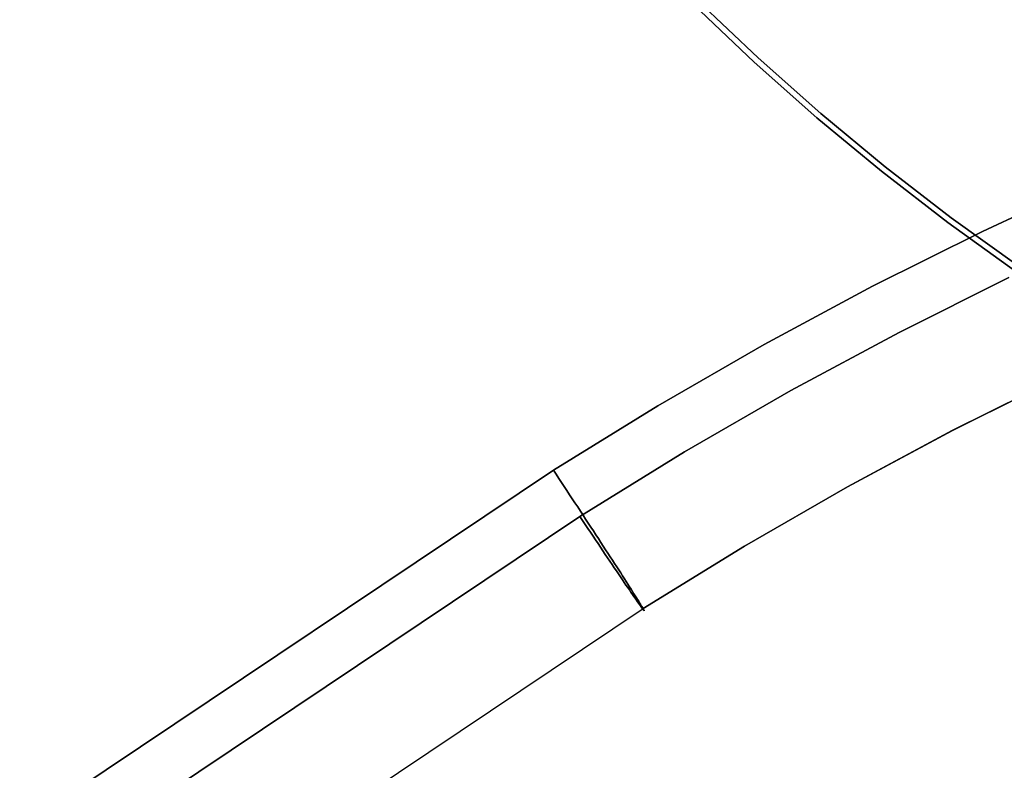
# Model space of a CAD drawing. Header units: millimetres. Extents: x -664 to 605, y -504 to 706.
# Tile 7 of 62: x -166 to -134, y -80 to -56. Entities that reach past the tile are written whole.
import ezdxf

# ---------------------------------------------------------------- set-up
doc = ezdxf.new("R2010")
doc.units = ezdxf.units.MM
doc.layers.add('1', color=7, linetype='Continuous')

# ---------------------------------------------------------------- blocks, each defined once
blk = doc.blocks.new('Bloque 05')
at = {"layer": '1', "color": 29, "true_color": 0x4d342b}
for p, q in [((36.154, -69.216, 633.762), (32.867, -67.07, 633.829)), ((32.867, -67.07, 633.829), (36.154, -69.216, 633.762)), ((39.375, -71.46, 633.718), (36.154, -69.216, 633.762)), ((36.154, -69.216, 633.762), (39.375, -71.46, 633.718)), ((35.1, -70.555, 624.925), (38.321, -72.799, 624.881)), ((38.321, -72.799, 624.881), (35.1, -70.555, 624.925)), ((42.527, -73.8, 633.697), (39.375, -71.46, 633.718)), ((39.375, -71.46, 633.718), (42.527, -73.8, 633.697)), ((38.321, -72.799, 624.881), (41.473, -75.139, 624.86)), ((41.473, -75.139, 624.86), (38.321, -72.799, 624.881)), ((36.181, -75.654, 630.152), (33.058, -73.483, 630.195)), ((36.184, -75.656, 630.152), (33.062, -73.486, 630.195)), ((33.062, -73.486, 630.195), (36.184, -75.656, 630.152)), ((45.607, -76.234, 633.698), (42.527, -73.8, 633.697)), ((42.527, -73.8, 633.697), (45.607, -76.234, 633.698)), ((41.473, -75.139, 624.86), (44.553, -77.573, 624.861)), ((44.553, -77.573, 624.861), (41.473, -75.139, 624.86)), ((39.236, -77.919, 630.13), (36.181, -75.654, 630.152)), ((39.238, -77.92, 630.13), (36.184, -75.656, 630.152)), ((36.184, -75.656, 630.152), (39.238, -77.92, 630.13)), ((48.613, -78.76, 633.723), (45.607, -76.234, 633.698)), ((45.607, -76.234, 633.698), (48.613, -78.76, 633.723)), ((44.553, -77.573, 624.861), (47.559, -80.099, 624.885)), ((47.559, -80.099, 624.885), (44.553, -77.573, 624.861)), ((42.222, -80.275, 630.131), (39.236, -77.919, 630.13)), ((42.223, -80.275, 630.131), (39.238, -77.92, 630.13)), ((39.238, -77.92, 630.13), (42.223, -80.275, 630.131)), ((48.405, -78.991, 633.771), (48.509, -78.875, 633.75)), ((48.509, -78.875, 633.75), (48.405, -78.991, 633.771)), ((48.509, -78.875, 633.75), (48.613, -78.76, 633.723)), ((48.613, -78.76, 633.723), (48.509, -78.875, 633.75)), ((91.92, -117.942, 634.494), (48.613, -78.76, 633.723)), ((48.613, -78.76, 633.723), (91.92, -117.942, 634.494)), ((48.092, -79.341, 633.803), (48.197, -79.224, 633.798)), ((48.197, -79.224, 633.798), (48.092, -79.341, 633.803)), ((48.197, -79.224, 633.798), (48.301, -79.107, 633.787)), ((48.301, -79.107, 633.787), (48.197, -79.224, 633.798)), ((48.301, -79.107, 633.787), (48.405, -78.991, 633.771)), ((48.405, -78.991, 633.771), (48.301, -79.107, 633.787)), ((47.779, -79.693, 633.786), (47.883, -79.576, 633.797)), ((47.883, -79.576, 633.797), (47.779, -79.693, 633.786)), ((47.883, -79.576, 633.797), (47.988, -79.458, 633.803)), ((47.988, -79.458, 633.803), (47.883, -79.576, 633.797)), ((47.988, -79.458, 633.803), (48.092, -79.341, 633.803)), ((48.092, -79.341, 633.803), (47.988, -79.458, 633.803)), ((47.572, -79.925, 633.747), (47.675, -79.809, 633.769)), ((47.675, -79.809, 633.769), (47.572, -79.925, 633.747)), ((47.675, -79.809, 633.769), (47.779, -79.693, 633.786)), ((47.779, -79.693, 633.786), (47.675, -79.809, 633.769)), ((47.266, -80.27, 633.648), (47.367, -80.156, 633.687)), ((47.367, -80.156, 633.687), (47.266, -80.27, 633.648)), ((47.456, -80.213, 624.918), (47.354, -80.327, 624.955)), ((47.354, -80.327, 624.955), (47.456, -80.213, 624.918)), ((47.367, -80.156, 633.687), (47.469, -80.041, 633.719)), ((47.469, -80.041, 633.719), (47.367, -80.156, 633.687)), ((47.559, -80.099, 624.885), (47.456, -80.213, 624.918)), ((47.456, -80.213, 624.918), (47.559, -80.099, 624.885)), ((47.469, -80.041, 633.719), (47.572, -79.925, 633.747)), ((47.572, -79.925, 633.747), (47.469, -80.041, 633.719)), ((47.559, -80.099, 624.885), (90.867, -119.281, 625.657)), ((90.867, -119.281, 625.657), (47.559, -80.099, 624.885)), ((45.136, -82.72, 630.154), (42.222, -80.275, 630.131)), ((45.136, -82.72, 630.154), (42.223, -80.275, 630.131)), ((42.223, -80.275, 630.131), (45.136, -82.72, 630.154)), ((46.969, -80.605, 633.502), (47.067, -80.495, 633.556)), ((47.067, -80.495, 633.556), (46.969, -80.605, 633.502)), ((47.153, -80.55, 625.047), (47.054, -80.66, 625.1)), ((47.054, -80.66, 625.1), (47.153, -80.55, 625.047)), ((47.067, -80.495, 633.556), (47.166, -80.383, 633.605)), ((47.166, -80.383, 633.605), (47.067, -80.495, 633.556)), ((47.253, -80.439, 624.998), (47.153, -80.55, 625.047)), ((47.153, -80.55, 625.047), (47.253, -80.439, 624.998)), ((47.166, -80.383, 633.605), (47.266, -80.27, 633.648)), ((47.266, -80.27, 633.648), (47.166, -80.383, 633.605)), ((47.354, -80.327, 624.955), (47.253, -80.439, 624.998)), ((47.253, -80.439, 624.998), (47.354, -80.327, 624.955)), ((46.685, -80.927, 633.31), (46.778, -80.822, 633.379)), ((46.778, -80.822, 633.379), (46.685, -80.927, 633.31)), ((46.778, -80.822, 633.379), (46.873, -80.714, 633.443)), ((46.873, -80.714, 633.443), (46.778, -80.822, 633.379)), ((46.957, -80.768, 625.159), (46.861, -80.875, 625.222)), ((46.861, -80.875, 625.222), (46.957, -80.768, 625.159)), ((46.873, -80.714, 633.443), (46.969, -80.605, 633.502)), ((46.969, -80.605, 633.502), (46.873, -80.714, 633.443)), ((47.054, -80.66, 625.1), (46.957, -80.768, 625.159)), ((46.957, -80.768, 625.159), (47.054, -80.66, 625.1)), ((46.415, -81.233, 633.073), (46.503, -81.133, 633.157)), ((46.503, -81.133, 633.157), (46.415, -81.233, 633.073)), ((46.503, -81.133, 633.157), (46.593, -81.031, 633.236)), ((46.593, -81.031, 633.236), (46.503, -81.133, 633.157)), ((46.673, -81.083, 625.364), (46.582, -81.184, 625.443)), ((46.582, -81.184, 625.443), (46.673, -81.083, 625.364)), ((46.593, -81.031, 633.236), (46.685, -80.927, 633.31)), ((46.685, -80.927, 633.31), (46.593, -81.031, 633.236)), ((46.766, -80.98, 625.291), (46.673, -81.083, 625.364)), ((46.673, -81.083, 625.364), (46.766, -80.98, 625.291)), ((46.861, -80.875, 625.222), (46.766, -80.98, 625.291)), ((46.766, -80.98, 625.291), (46.861, -80.875, 625.222)), ((46.164, -81.519, 632.796), (46.246, -81.426, 632.893)), ((46.246, -81.426, 632.893), (46.164, -81.519, 632.796)), ((46.319, -81.473, 625.705), (46.235, -81.565, 625.802)), ((46.235, -81.565, 625.802), (46.319, -81.473, 625.705)), ((46.246, -81.426, 632.893), (46.33, -81.331, 632.985)), ((46.33, -81.331, 632.985), (46.246, -81.426, 632.893)), ((46.404, -81.379, 625.613), (46.319, -81.473, 625.705)), ((46.319, -81.473, 625.705), (46.404, -81.379, 625.613)), ((46.33, -81.331, 632.985), (46.415, -81.233, 633.073)), ((46.415, -81.233, 633.073), (46.33, -81.331, 632.985)), ((46.492, -81.283, 625.526), (46.404, -81.379, 625.613)), ((46.404, -81.379, 625.613), (46.492, -81.283, 625.526)), ((46.582, -81.184, 625.443), (46.492, -81.283, 625.526)), ((46.492, -81.283, 625.526), (46.582, -81.184, 625.443)), ((45.863, -81.865, 632.367), (45.935, -81.783, 632.48)), ((45.935, -81.783, 632.48), (45.863, -81.865, 632.367)), ((45.935, -81.783, 632.48), (46.009, -81.698, 632.589)), ((46.009, -81.698, 632.589), (45.935, -81.783, 632.48)), ((46.075, -81.741, 626.007), (45.999, -81.824, 626.116)), ((45.999, -81.824, 626.116), (46.075, -81.741, 626.007)), ((46.009, -81.698, 632.589), (46.085, -81.61, 632.695)), ((46.085, -81.61, 632.695), (46.009, -81.698, 632.589)), ((46.154, -81.654, 625.902), (46.075, -81.741, 626.007)), ((46.075, -81.741, 626.007), (46.154, -81.654, 625.902)), ((46.085, -81.61, 632.695), (46.164, -81.519, 632.796)), ((46.164, -81.519, 632.796), (46.085, -81.61, 632.695)), ((46.235, -81.565, 625.802), (46.154, -81.654, 625.902)), ((46.154, -81.654, 625.902), (46.235, -81.565, 625.802)), ((45.605, -82.163, 631.878), (45.665, -82.093, 632.005)), ((45.665, -82.093, 632.005), (45.605, -82.163, 631.878)), ((45.665, -82.093, 632.005), (45.728, -82.02, 632.129)), ((45.728, -82.02, 632.129), (45.665, -82.093, 632.005)), ((45.786, -82.057, 626.466), (45.72, -82.128, 626.589)), ((45.72, -82.128, 626.589), (45.786, -82.057, 626.466)), ((45.728, -82.02, 632.129), (45.794, -81.944, 632.25)), ((45.794, -81.944, 632.25), (45.728, -82.02, 632.129)), ((45.854, -81.983, 626.345), (45.786, -82.057, 626.466)), ((45.786, -82.057, 626.466), (45.854, -81.983, 626.345)), ((45.794, -81.944, 632.25), (45.863, -81.865, 632.367)), ((45.863, -81.865, 632.367), (45.794, -81.944, 632.25)), ((45.925, -81.905, 626.229), (45.854, -81.983, 626.345)), ((45.854, -81.983, 626.345), (45.925, -81.905, 626.229)), ((45.999, -81.824, 626.116), (45.925, -81.905, 626.229)), ((45.925, -81.905, 626.229), (45.999, -81.824, 626.116)), ((45.351, -82.46, 631.198), (45.395, -82.408, 631.339)), ((45.395, -82.408, 631.339), (45.351, -82.46, 631.198)), ((45.437, -82.434, 627.254), (45.389, -82.485, 627.395)), ((45.389, -82.485, 627.395), (45.437, -82.434, 627.254)), ((45.395, -82.408, 631.339), (45.443, -82.352, 631.478)), ((45.443, -82.352, 631.478), (45.395, -82.408, 631.339)), ((45.487, -82.38, 627.115), (45.437, -82.434, 627.254)), ((45.437, -82.434, 627.254), (45.487, -82.38, 627.115)), ((45.443, -82.352, 631.478), (45.494, -82.292, 631.614)), ((45.494, -82.292, 631.614), (45.443, -82.352, 631.478)), ((45.541, -82.322, 626.979), (45.487, -82.38, 627.115)), ((45.487, -82.38, 627.115), (45.541, -82.322, 626.979)), ((45.494, -82.292, 631.614), (45.548, -82.229, 631.748)), ((45.548, -82.229, 631.748), (45.494, -82.292, 631.614)), ((45.597, -82.261, 626.846), (45.541, -82.322, 626.979)), ((45.541, -82.322, 626.979), (45.597, -82.261, 626.846)), ((45.548, -82.229, 631.748), (45.605, -82.163, 631.878)), ((45.605, -82.163, 631.878), (45.548, -82.229, 631.748)), ((45.657, -82.197, 626.716), (45.597, -82.261, 626.846)), ((45.597, -82.261, 626.846), (45.657, -82.197, 626.716)), ((45.72, -82.128, 626.589), (45.657, -82.197, 626.716)), ((45.657, -82.197, 626.716), (45.72, -82.128, 626.589)), ((45.106, -82.759, 629.844), (45.119, -82.741, 630)), ((45.119, -82.741, 630), (45.106, -82.759, 629.844)), ((45.133, -82.75, 628.592), (45.117, -82.766, 628.747)), ((45.117, -82.766, 628.747), (45.133, -82.75, 628.592)), ((45.119, -82.741, 630), (45.136, -82.72, 630.154)), ((45.136, -82.72, 630.154), (45.119, -82.741, 630)), ((45.153, -82.731, 628.437), (45.133, -82.75, 628.592)), ((45.133, -82.75, 628.592), (45.153, -82.731, 628.437)), ((45.136, -82.72, 630.154), (45.156, -82.694, 630.308)), ((45.156, -82.694, 630.308), (45.136, -82.72, 630.154)), ((88.448, -121.905, 630.926), (45.136, -82.72, 630.154)), ((88.448, -121.905, 630.926), (45.136, -82.72, 630.154)), ((45.176, -82.708, 628.284), (45.153, -82.731, 628.437)), ((45.153, -82.731, 628.437), (45.176, -82.708, 628.284)), ((45.156, -82.694, 630.308), (45.18, -82.665, 630.461)), ((45.18, -82.665, 630.461), (45.156, -82.694, 630.308)), ((45.203, -82.68, 628.131), (45.176, -82.708, 628.284)), ((45.176, -82.708, 628.284), (45.203, -82.68, 628.131)), ((45.18, -82.665, 630.461), (45.207, -82.632, 630.612)), ((45.207, -82.632, 630.612), (45.18, -82.665, 630.461)), ((45.233, -82.649, 627.98), (45.203, -82.68, 628.131)), ((45.203, -82.68, 628.131), (45.233, -82.649, 627.98)), ((45.207, -82.632, 630.612), (45.238, -82.595, 630.761)), ((45.238, -82.595, 630.761), (45.207, -82.632, 630.612)), ((45.267, -82.614, 627.831), (45.233, -82.649, 627.98)), ((45.233, -82.649, 627.98), (45.267, -82.614, 627.831)), ((45.238, -82.595, 630.761), (45.272, -82.554, 630.909)), ((45.272, -82.554, 630.909), (45.238, -82.595, 630.761)), ((45.305, -82.574, 627.684), (45.267, -82.614, 627.831)), ((45.267, -82.614, 627.831), (45.305, -82.574, 627.684)), ((45.272, -82.554, 630.909), (45.31, -82.509, 631.054)), ((45.31, -82.509, 631.054), (45.272, -82.554, 630.909)), ((45.345, -82.532, 627.538), (45.305, -82.574, 627.684)), ((45.305, -82.574, 627.684), (45.345, -82.532, 627.538)), ((45.31, -82.509, 631.054), (45.351, -82.46, 631.198)), ((45.351, -82.46, 631.198), (45.31, -82.509, 631.054)), ((45.389, -82.485, 627.395), (45.345, -82.532, 627.538)), ((45.345, -82.532, 627.538), (45.389, -82.485, 627.395)), ((45.089, -82.786, 629.374), (45.091, -82.781, 629.531)), ((45.091, -82.781, 629.531), (45.089, -82.786, 629.374)), ((45.09, -82.787, 629.217), (45.089, -82.786, 629.374)), ((45.089, -82.786, 629.374), (45.09, -82.787, 629.217)), ((45.096, -82.784, 629.06), (45.09, -82.787, 629.217)), ((45.09, -82.787, 629.217), (45.096, -82.784, 629.06)), ((45.091, -82.781, 629.531), (45.097, -82.772, 629.688)), ((45.097, -82.772, 629.688), (45.091, -82.781, 629.531)), ((45.105, -82.777, 628.903), (45.096, -82.784, 629.06)), ((45.096, -82.784, 629.06), (45.105, -82.777, 628.903)), ((45.097, -82.772, 629.688), (45.106, -82.759, 629.844)), ((45.106, -82.759, 629.844), (45.097, -82.772, 629.688)), ((45.117, -82.766, 628.747), (45.105, -82.777, 628.903)), ((45.105, -82.777, 628.903), (45.117, -82.766, 628.747))]:
    blk.add_line(p, q, dxfattribs=at)
blk = doc.blocks.new('Bloque 06')
at = {"layer": '1', "color": 29, "true_color": 0x4d342b}
for p, q in [((44.046, -64.767, 623.13), (46.228, -63.224, 623.13)), ((44.046, -64.767, 615.57), (46.228, -63.224, 615.57)), ((46.228, -63.224, 615.57), (44.046, -64.767, 615.57)), ((44.046, -64.767, 623.13), (46.228, -63.224, 623.13)), ((46.337, -63.374, 623.13), (44.15, -64.92, 623.13)), ((44.15, -64.92, 615.57), (46.337, -63.374, 615.57)), ((46.337, -63.374, 623.13), (44.15, -64.92, 623.13)), ((46.337, -63.374, 619.35), (44.15, -64.92, 619.35)), ((46.337, -63.374, 615.57), (44.15, -64.92, 615.57)), ((41.812, -66.233, 623.13), (44.046, -64.767, 623.13)), ((41.812, -66.233, 615.57), (44.046, -64.767, 615.57)), ((44.046, -64.767, 615.57), (41.812, -66.233, 615.57)), ((41.812, -66.233, 623.13), (44.046, -64.767, 623.13)), ((44.15, -64.92, 623.13), (41.911, -66.39, 623.13)), ((41.911, -66.39, 615.57), (44.15, -64.92, 615.57)), ((44.15, -64.92, 623.13), (41.911, -66.39, 623.13)), ((44.15, -64.92, 619.35), (41.911, -66.39, 619.35)), ((44.15, -64.92, 615.57), (41.911, -66.39, 615.57)), ((39.53, -67.623, 623.13), (41.812, -66.233, 623.13)), ((39.53, -67.623, 615.57), (41.812, -66.233, 615.57)), ((41.812, -66.233, 615.57), (39.53, -67.623, 615.57)), ((39.53, -67.623, 623.13), (41.812, -66.233, 623.13)), ((41.911, -66.39, 623.13), (39.623, -67.782, 623.13)), ((39.623, -67.782, 615.57), (41.911, -66.39, 615.57)), ((41.911, -66.39, 623.13), (39.623, -67.782, 623.13)), ((41.911, -66.39, 619.35), (39.623, -67.782, 619.35)), ((41.911, -66.39, 615.57), (39.623, -67.782, 615.57)), ((37.201, -68.933, 623.13), (39.53, -67.623, 623.13)), ((37.201, -68.933, 615.57), (39.53, -67.623, 615.57)), ((39.53, -67.623, 615.57), (37.201, -68.933, 615.57)), ((37.201, -68.933, 623.13), (39.53, -67.623, 623.13)), ((39.623, -67.782, 623.13), (37.289, -69.096, 623.13)), ((37.289, -69.096, 615.57), (39.623, -67.782, 615.57)), ((39.623, -67.782, 623.13), (37.289, -69.096, 623.13)), ((39.623, -67.782, 619.35), (37.289, -69.096, 619.35)), ((39.623, -67.782, 615.57), (37.289, -69.096, 615.57)), ((34.828, -70.162, 623.13), (37.201, -68.933, 623.13)), ((34.828, -70.162, 615.57), (37.201, -68.933, 615.57)), ((37.201, -68.933, 615.57), (34.828, -70.162, 615.57)), ((34.828, -70.162, 623.13), (37.201, -68.933, 623.13)), ((37.289, -69.096, 623.13), (34.911, -70.328, 623.13)), ((34.911, -70.328, 615.57), (37.289, -69.096, 615.57)), ((37.289, -69.096, 623.13), (34.911, -70.328, 623.13)), ((37.289, -69.096, 619.35), (34.911, -70.328, 619.35)), ((37.289, -69.096, 615.57), (34.911, -70.328, 615.57))]:
    blk.add_line(p, q, dxfattribs=at)
blk = doc.blocks.new('33451_ 33451WP_ - FAN-464261-_3D_')
at = {"layer": '1', "color": 29, "true_color": 0x4d342b}
for name in ['Bloque 06', 'Bloque 05']:
    blk.add_blockref(name, (0, 0), dxfattribs=at)
blk = doc.blocks.new('Product')
at = {"layer": '1'}
blk.add_blockref('33451_ 33451WP_ - FAN-464261-_3D_', (0, 0), dxfattribs=at)

msp = doc.modelspace()

# ---------------------------------------------------------------- block references
at = {"layer": '1', "extrusion": (0, 0, -1), "rotation": 8.321257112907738}
msp.add_blockref('Product', (89.188, 0, -639.2), dxfattribs=at)

doc.saveas('drawing.dxf')
